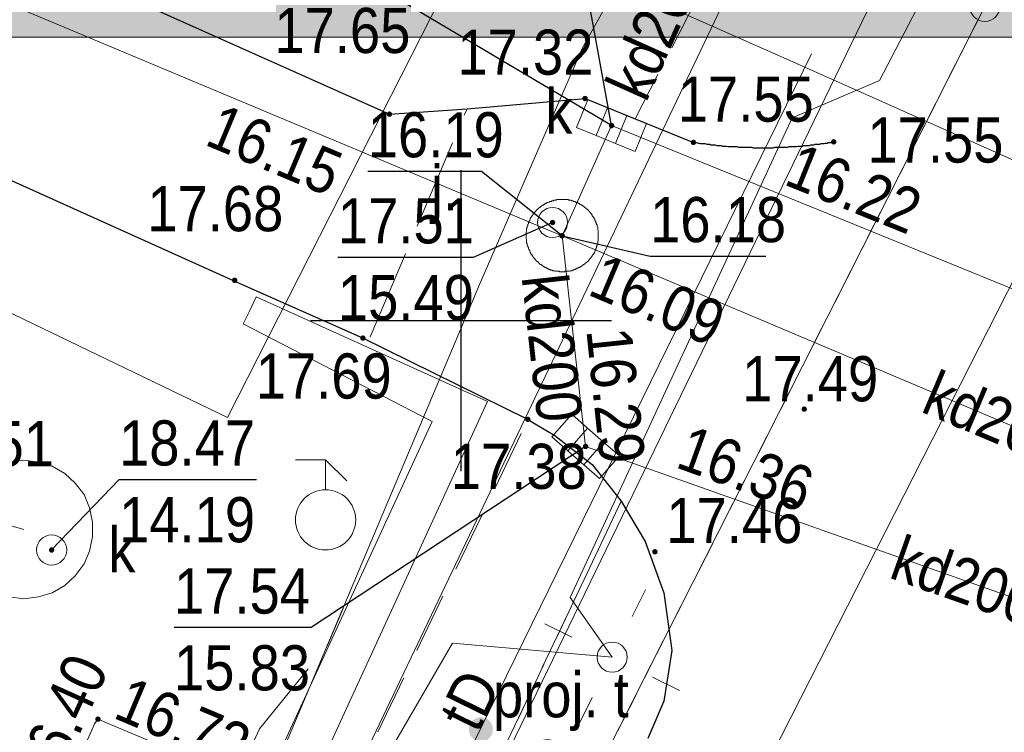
# Model space of a CAD drawing. Header units: metres. Extents: x 6530877 to 6534102, y 6042175 to 6045327.
# Tile 45 of 76: x 6532943 to 6532959, y 6044193 to 6044205. Entities that reach past the tile are written whole.
import ezdxf
from ezdxf.enums import TextEntityAlignment as Align

# ---------------------------------------------------------------- set-up
doc = ezdxf.new("R2010")
doc.units = ezdxf.units.M
doc.header["$MEASUREMENT"] = 0
for name, pattern in [('1.0_0.5', [1.5, 1, -0.5]), ('1.5_0.5', [2, 1.5, -0.5]), ('219-500', [0]), ('egug-500', [1, 0.5, -0.5])]:
    doc.linetypes.add(name, pattern=pattern)
doc.layers.get('0').update_dxf_attribs({"color": 2, "linetype": 'CONTINUOUS', "lineweight": 5})
for name, color, linetype in [('202-punkt graniczny', 7, 'CONTINUOUS'), ('218-kontur użytku gruntowego', 7, 'CONTINUOUS'), ('219-działka ewidencyjna', 7, 'CONTINUOUS'), ('chodnik', 7, 'CONTINUOUS'), ('drzewo liściaste', 7, 'CONTINUOUS'), ('jezdnia', 7, 'CONTINUOUS'), ('jezdnia-Atr17', 7, 'CONTINUOUS'), ('komora podziemna', 7, 'CONTINUOUS'), ('kratka ściekowa', 7, 'CONTINUOUS'), ('krawężnik', 7, 'CONTINUOUS'), ('latarnia', 7, 'CONTINUOUS'), ('pikieta sztuczna', 7, 'CONTINUOUS'), ('pikieta sztuczna-Atr2', 7, 'CONTINUOUS'), ('przewód ciepłowniczy', 7, 'CONTINUOUS'), ('przewód elektroenergetyczny podziemny', 7, 'CONTINUOUS'), ('przewód elektroenergetyczny podziemny - ob. projektowany', 7, 'CONTINUOUS'), ('przewód gazowy', 7, 'CONTINUOUS'), ('przewód kanalizacyjny', 7, 'CONTINUOUS'), ('przewód kanalizacyjny-Atr1', 7, 'CONTINUOUS'), ('przewód telekomunikacyjny podziemny', 7, 'CONTINUOUS'), ('przewód telekomunikacyjny podziemny-Atr1', 7, 'CONTINUOUS'), ('przewód wodociągowy', 7, 'CONTINUOUS'), ('Ramki i opis wydruku', 7, 'CONTINUOUS'), ('rzędna', 7, 'CONTINUOUS'), ('rzędna-Atr2', 7, 'CONTINUOUS'), ('rzędna-Atr3', 7, 'CONTINUOUS'), ('słup przewodów napowietrznych', 7, 'CONTINUOUS'), ('telekomunikacyjne urządzenie techniczne - ob. projektowany', 7, 'CONTINUOUS'), ('telekomunikacyjne urządzenie techniczne - ob. projektowany-Atr17', 7, 'CONTINUOUS'), ('trawnik', 7, 'CONTINUOUS'), ('Wstawianie ramki sekcyjnej z opisem', 7, 'CONTINUOUS'), ('właz do komory lub kanału - okrągły', 7, 'CONTINUOUS'), ('właz do komory lub kanału - okrągły-Atr17', 7, 'CONTINUOUS'), ('zdrój uliczny', 7, 'CONTINUOUS'), ('ściana oporowa (linia)', 7, 'CONTINUOUS')]:
    doc.layers.add(name, color=color, linetype=linetype)
doc.styles.get("Standard").update_dxf_attribs({"font": 'Working1250', "width": 0.75})
doc.linetypes.add('otdn_500', pattern='A,5,0,[21,ksztalty.shx,S=0.5,R=0,X=-1,Y=0]', length=5)

# ---------------------------------------------------------------- blocks, each defined once
blk = doc.blocks.new('202')
at = {"color": 0, "linetype": 'Continuous', "lineweight": 0}
blk.add_circle((0, 0), 0.25, dxfattribs=at)
blk = doc.blocks.new('PW01')
at = {"linetype": 'Continuous', "lineweight": 13}
h = blk.add_hatch(color=0, dxfattribs=at)
edge = h.paths.add_edge_path()
edge.add_arc((0, 0), 0.045, 0, 360)
blk = doc.blocks.new('US05')
at = {"color": 0, "linetype": 'Continuous', "lineweight": 13}
for p, q in [((-0.525, -0.25), (-0.525, 0.25)), ((-0.525, 0.25), (-0.175, 0.25)), ((-0.175, -0.25), (-0.175, 0.25)), ((-0.175, 0.25), (0.175, 0.25)), ((0.175, -0.25), (0.175, 0.25)), ((0.175, 0.25), (0.525, 0.25)), ((0.525, -0.25), (0.525, 0.25)), ((-0.525, -0.25), (-0.175, -0.25)), ((-0.175, -0.25), (0.175, -0.25)), ((0.175, -0.25), (0.525, -0.25))]:
    blk.add_line(p, q, dxfattribs=at)
blk = doc.blocks.new('US22')
at = {"color": 0, "linetype": 'Continuous', "lineweight": 13}
blk.add_circle((0, 0), 0.25, dxfattribs=at)
blk = doc.blocks.new('US28')
at = {"color": 0, "linetype": 'Continuous', "lineweight": 13}
for p, q in [((0, 1), (-0.5, 1)), ((0, 0.5), (0, 1)), ((0, 1), (0.353, 0.647))]:
    blk.add_line(p, q, dxfattribs=at)
blk.add_circle((0, 0), 0.5, dxfattribs=at)
blk = doc.blocks.new('SM01')
at = {"color": 0, "linetype": 'Continuous', "lineweight": 13}
for p, q in [((-0.53, 0.531), (-0.883, 0.884)), ((0.531, 0.531), (0.884, 0.884)), ((-0.53, -0.53), (-0.883, -0.883)), ((0.531, -0.53), (0.884, -0.883))]:
    blk.add_line(p, q, dxfattribs=at)
blk.add_circle((0, 0), 0.25, dxfattribs=at)
blk = doc.blocks.new('US15')
at = {"color": 0, "linetype": 'Continuous', "lineweight": 13}
blk.add_circle((0, 0), 0.25, dxfattribs=at)
blk = doc.blocks.new('OP021')
at = {"linetype": 'Continuous', "lineweight": 13}
h = blk.add_hatch(color=0, dxfattribs=at)
edge = h.paths.add_edge_path()
edge.add_arc((0, 0), 0.05, 0, 360)
at = {"color": 0, "linetype": 'Continuous', "lineweight": 13}
for centre, start, end in [((0, 0.4), 49.272, 130.728), ((-0.38, 0.124), 121.308, 202.548), ((0.38, 0.124), 337.452, 58.692), ((-0.235, -0.324), 193.221, 274.871), ((0.235, -0.324), 265.129, 346.779)]:
    blk.add_arc(centre, 0.4, start, end, dxfattribs=at)
blk = doc.blocks.new('US25')
at = {"linetype": 'Continuous', "lineweight": 0}
h = blk.add_hatch(color=0, dxfattribs=at)
edge = h.paths.add_edge_path()
edge.add_arc((0, 0), 0.2, 0, 360)
blk = doc.blocks.new('RAMKA500K')
at = {"color": 0}
for p, q in [((150, 197.5), (150, 202.5)), ((147.5, 200), (152.5, 200))]:
    blk.add_line(p, q, dxfattribs=at)

msp = doc.modelspace()

# ---------------------------------------------------------------- hatches: boundary and pattern name
at = {"layer": 'Ramki i opis wydruku', "linetype": 'Continuous', "lineweight": 13}
msp.add_hatch(color=255, dxfattribs=at).paths.add_polyline_path([(6532806.27, 6044204.71), (6533221.77, 6044204.71), (6533221.77, 6044239.71), (6532806.27, 6044239.71)])

# ---------------------------------------------------------------- linework, layer by layer
at = {"layer": '218-kontur użytku gruntowego', "color": 3, "linetype": 'egug-500', "lineweight": 18, "flags": 128}
for points in [[(6532950.42, 6044188.88), (6532958.7, 6044205.22)], [(6532958.7, 6044205.22), (6532950.42, 6044188.88)]]:
    msp.add_lwpolyline(points, dxfattribs=at)
at = {"layer": '219-działka ewidencyjna', "color": 3, "linetype": '219-500', "lineweight": 18, "flags": 128}
msp.add_lwpolyline([(6532950.42, 6044188.88), (6532958.7, 6044205.22)], dxfattribs=at)
at = {"layer": 'chodnik', "color": 7, "linetype": '1.0_0.5', "lineweight": 18, "flags": 128}
for points in [[(6532893.72, 6044209.45), (6532893.31, 6044208.46), (6532910.82, 6044200.82), (6532944.42, 6044185.46), (6532945.26, 6044186.1), (6532947.89, 6044191.65), (6532951.11, 6044198.36)], [(6532955.33, 6044208.09), (6532952.89, 6044203.35)], [(6532952.66, 6044197), (6532946.99, 6044185.04), (6532948.65, 6044184.21)]]:
    msp.add_lwpolyline(points, dxfattribs=at)
at = {"layer": 'jezdnia', "color": 7, "linetype": '1.5_0.5', "lineweight": 18, "flags": 128}
msp.add_lwpolyline([(6532948.49, 6044199.73), (6532950.1, 6044203.52)], dxfattribs=at)
at = {"layer": 'komora podziemna', "color": 34, "linetype": 'Continuous', "lineweight": 18, "flags": 128}
msp.add_lwpolyline([(6532951.16, 6044201.12), (6532951.15, 6044201.13), (6532951.15, 6044201.14), (6532951.14, 6044201.15), (6532951.14, 6044201.16), (6532951.14, 6044201.17), (6532951.13, 6044201.17), (6532951.13, 6044201.18), (6532951.12, 6044201.19), (6532951.12, 6044201.2), (6532951.12, 6044201.21), (6532951.12, 6044201.22), (6532951.11, 6044201.22), (6532951.11, 6044201.23), (6532951.11, 6044201.24), (6532951.1, 6044201.25), (6532951.1, 6044201.26), (6532951.1, 6044201.27), (6532951.1, 6044201.28), (6532951.09, 6044201.29), (6532951.09, 6044201.3), (6532951.09, 6044201.31), (6532951.09, 6044201.32), (6532951.09, 6044201.33), (6532951.09, 6044201.34), (6532951.09, 6044201.35), (6532951.08, 6044201.36), (6532951.08, 6044201.37), (6532951.08, 6044201.38), (6532951.08, 6044201.39), (6532951.08, 6044201.4), (6532951.08, 6044201.41), (6532951.08, 6044201.42), (6532951.08, 6044201.43), (6532951.08, 6044201.44), (6532951.08, 6044201.45), (6532951.08, 6044201.46), (6532951.08, 6044201.47), (6532951.09, 6044201.48), (6532951.09, 6044201.49), (6532951.09, 6044201.5), (6532951.09, 6044201.51), (6532951.09, 6044201.52), (6532951.09, 6044201.53), (6532951.1, 6044201.54), (6532951.1, 6044201.55), (6532951.1, 6044201.56), (6532951.1, 6044201.57), (6532951.11, 6044201.58), (6532951.11, 6044201.59), (6532951.11, 6044201.6), (6532951.12, 6044201.61), (6532951.12, 6044201.62), (6532951.12, 6044201.63), (6532951.13, 6044201.64), (6532951.13, 6044201.65), (6532951.13, 6044201.66), (6532951.14, 6044201.66), (6532951.14, 6044201.67), (6532951.15, 6044201.68), (6532951.15, 6044201.69), (6532951.15, 6044201.7), (6532951.16, 6044201.71), (6532951.16, 6044201.72), (6532951.17, 6044201.72), (6532951.17, 6044201.73), (6532951.18, 6044201.74), (6532951.18, 6044201.75), (6532951.19, 6044201.75), (6532951.19, 6044201.76), (6532951.2, 6044201.76), (6532951.2, 6044201.77), (6532951.2, 6044201.78), (6532951.21, 6044201.78), (6532951.21, 6044201.79), (6532951.22, 6044201.79), (6532951.22, 6044201.8), (6532951.23, 6044201.8), (6532951.23, 6044201.81), (6532951.24, 6044201.82), (6532951.25, 6044201.83), (6532951.26, 6044201.84), (6532951.27, 6044201.85), (6532951.28, 6044201.86), (6532951.29, 6044201.87), (6532951.3, 6044201.88), (6532951.31, 6044201.88), (6532951.32, 6044201.89), (6532951.33, 6044201.9), (6532951.34, 6044201.9), (6532951.34, 6044201.91), (6532951.35, 6044201.91), (6532951.35, 6044201.92), (6532951.36, 6044201.92), (6532951.37, 6044201.92), (6532951.37, 6044201.93), (6532951.38, 6044201.93), (6532951.39, 6044201.94), (6532951.4, 6044201.94), (6532951.41, 6044201.95), (6532951.42, 6044201.95), (6532951.43, 6044201.96), (6532951.44, 6044201.96), (6532951.45, 6044201.97), (6532951.46, 6044201.97), (6532951.47, 6044201.97), (6532951.47, 6044201.98), (6532951.48, 6044201.98), (6532951.49, 6044201.98), (6532951.5, 6044201.98), (6532951.5, 6044201.99), (6532951.51, 6044201.99), (6532951.52, 6044201.99), (6532951.53, 6044201.99), (6532951.54, 6044202), (6532951.55, 6044202), (6532951.56, 6044202), (6532951.57, 6044202), (6532951.58, 6044202), (6532951.59, 6044202.01), (6532951.6, 6044202.01), (6532951.61, 6044202.01), (6532951.62, 6044202.01), (6532951.63, 6044202.01), (6532951.64, 6044202.01), (6532951.65, 6044202.01), (6532951.66, 6044202.01), (6532951.67, 6044202.01), (6532951.68, 6044202.01), (6532951.69, 6044202.01), (6532951.7, 6044202.01), (6532951.71, 6044202.01), (6532951.72, 6044202.01), (6532951.73, 6044202.01), (6532951.74, 6044202.01), (6532951.75, 6044202.01), (6532951.76, 6044202.01), (6532951.77, 6044202.01), (6532951.78, 6044202.01), (6532951.79, 6044202), (6532951.8, 6044202), (6532951.81, 6044202), (6532951.82, 6044202), (6532951.83, 6044202), (6532951.83, 6044201.99), (6532951.84, 6044201.99), (6532951.85, 6044201.99), (6532951.86, 6044201.99), (6532951.87, 6044201.98), (6532951.88, 6044201.98), (6532951.89, 6044201.98), (6532951.9, 6044201.97), (6532951.91, 6044201.97), (6532951.92, 6044201.96), (6532951.93, 6044201.96), (6532951.94, 6044201.96), (6532951.94, 6044201.95), (6532951.95, 6044201.95), (6532951.96, 6044201.95), (6532951.96, 6044201.94), (6532951.97, 6044201.94), (6532951.98, 6044201.93), (6532951.99, 6044201.93), (6532952, 6044201.92), (6532952.01, 6044201.92), (6532952.02, 6044201.91), (6532952.03, 6044201.9), (6532952.04, 6044201.9), (6532952.04, 6044201.89), (6532952.05, 6044201.89), (6532952.05, 6044201.88), (6532952.06, 6044201.88), (6532952.07, 6044201.87), (6532952.08, 6044201.87), (6532952.08, 6044201.86), (6532952.09, 6044201.86), (6532952.09, 6044201.85), (6532952.1, 6044201.85), (6532952.1, 6044201.84), (6532952.11, 6044201.84), (6532952.11, 6044201.83), (6532952.12, 6044201.83), (6532952.12, 6044201.82), (6532952.13, 6044201.82), (6532952.13, 6044201.81), (6532952.14, 6044201.8), (6532952.15, 6044201.79), (6532952.16, 6044201.78), (6532952.16, 6044201.77), (6532952.17, 6044201.77), (6532952.17, 6044201.76), (6532952.18, 6044201.75), (6532952.18, 6044201.74), (6532952.19, 6044201.73), (6532952.2, 6044201.72), (6532952.2, 6044201.71), (6532952.21, 6044201.71), (6532952.21, 6044201.7), (6532952.21, 6044201.69), (6532952.22, 6044201.69), (6532952.22, 6044201.68), (6532952.22, 6044201.67), (6532952.23, 6044201.67), (6532952.23, 6044201.66), (6532952.23, 6044201.65), (6532952.24, 6044201.64), (6532952.24, 6044201.63), (6532952.24, 6044201.62), (6532952.25, 6044201.62), (6532952.25, 6044201.61), (6532952.25, 6044201.6), (6532952.26, 6044201.59), (6532952.26, 6044201.58), (6532952.26, 6044201.57), (6532952.26, 6044201.56), (6532952.27, 6044201.55), (6532952.27, 6044201.54), (6532952.27, 6044201.53), (6532952.27, 6044201.52), (6532952.27, 6044201.51), (6532952.28, 6044201.5), (6532952.28, 6044201.49), (6532952.28, 6044201.48), (6532952.28, 6044201.47), (6532952.28, 6044201.46), (6532952.28, 6044201.45), (6532952.28, 6044201.44), (6532952.28, 6044201.43), (6532952.28, 6044201.42), (6532952.28, 6044201.41), (6532952.28, 6044201.4), (6532952.28, 6044201.39), (6532952.28, 6044201.38), (6532952.28, 6044201.37), (6532952.28, 6044201.36), (6532952.28, 6044201.35), (6532952.28, 6044201.34), (6532952.28, 6044201.33), (6532952.28, 6044201.32), (6532952.27, 6044201.32), (6532952.27, 6044201.31), (6532952.27, 6044201.3), (6532952.27, 6044201.29), (6532952.27, 6044201.28), (6532952.26, 6044201.27), (6532952.26, 6044201.26), (6532952.26, 6044201.25), (6532952.26, 6044201.24), (6532952.25, 6044201.24), (6532952.25, 6044201.23), (6532952.25, 6044201.22), (6532952.25, 6044201.21), (6532952.24, 6044201.2), (6532952.24, 6044201.19), (6532952.24, 6044201.18), (6532952.23, 6044201.18), (6532952.23, 6044201.17), (6532952.23, 6044201.16), (6532952.22, 6044201.16), (6532952.22, 6044201.15), (6532952.22, 6044201.14), (6532952.21, 6044201.13), (6532952.21, 6044201.12), (6532952.2, 6044201.11), (6532952.2, 6044201.1), (6532952.19, 6044201.1), (6532952.19, 6044201.09), (6532952.18, 6044201.09), (6532952.18, 6044201.08), (6532952.18, 6044201.07), (6532952.17, 6044201.07), (6532952.17, 6044201.06), (6532952.16, 6044201.06), (6532952.16, 6044201.05), (6532952.15, 6044201.04), (6532952.15, 6044201.03), (6532952.14, 6044201.03), (6532952.14, 6044201.02), (6532952.13, 6044201.02), (6532952.13, 6044201.01), (6532952.12, 6044201.01), (6532952.12, 6044201), (6532952.11, 6044200.99), (6532952.1, 6044200.98), (6532952.09, 6044200.97), (6532952.08, 6044200.96), (6532952.07, 6044200.96), (6532952.06, 6044200.95), (6532952.05, 6044200.94), (6532952.04, 6044200.93), (6532952.03, 6044200.93), (6532952.03, 6044200.92), (6532952.02, 6044200.92), (6532952.01, 6044200.91), (6532952, 6044200.91), (6532952, 6044200.9), (6532951.99, 6044200.9), (6532951.98, 6044200.89), (6532951.97, 6044200.89), (6532951.96, 6044200.88), (6532951.95, 6044200.88), (6532951.94, 6044200.87), (6532951.93, 6044200.87), (6532951.92, 6044200.86), (6532951.91, 6044200.86), (6532951.9, 6044200.86), (6532951.9, 6044200.85), (6532951.89, 6044200.85), (6532951.88, 6044200.85), (6532951.87, 6044200.84), (6532951.86, 6044200.84), (6532951.85, 6044200.84), (6532951.84, 6044200.83), (6532951.83, 6044200.83), (6532951.82, 6044200.83), (6532951.81, 6044200.83), (6532951.8, 6044200.82), (6532951.79, 6044200.82), (6532951.78, 6044200.82), (6532951.77, 6044200.82), (6532951.76, 6044200.82), (6532951.75, 6044200.82), (6532951.74, 6044200.82), (6532951.73, 6044200.82), (6532951.72, 6044200.81), (6532951.71, 6044200.81), (6532951.7, 6044200.81), (6532951.69, 6044200.81), (6532951.68, 6044200.81), (6532951.67, 6044200.81), (6532951.66, 6044200.81), (6532951.65, 6044200.81), (6532951.64, 6044200.81), (6532951.63, 6044200.82), (6532951.62, 6044200.82), (6532951.61, 6044200.82), (6532951.6, 6044200.82), (6532951.59, 6044200.82), (6532951.58, 6044200.82), (6532951.57, 6044200.82), (6532951.56, 6044200.83), (6532951.55, 6044200.83), (6532951.54, 6044200.83), (6532951.53, 6044200.83), (6532951.52, 6044200.83), (6532951.52, 6044200.84), (6532951.51, 6044200.84), (6532951.5, 6044200.84), (6532951.49, 6044200.84), (6532951.48, 6044200.85), (6532951.47, 6044200.85), (6532951.46, 6044200.85), (6532951.46, 6044200.86), (6532951.45, 6044200.86), (6532951.44, 6044200.86), (6532951.43, 6044200.87), (6532951.42, 6044200.87), (6532951.41, 6044200.88), (6532951.4, 6044200.88), (6532951.4, 6044200.89), (6532951.39, 6044200.89), (6532951.38, 6044200.89), (6532951.38, 6044200.9), (6532951.37, 6044200.9), (6532951.36, 6044200.91), (6532951.35, 6044200.91), (6532951.34, 6044200.92), (6532951.33, 6044200.93), (6532951.32, 6044200.93), (6532951.31, 6044200.94), (6532951.3, 6044200.95), (6532951.29, 6044200.96), (6532951.28, 6044200.97), (6532951.27, 6044200.98), (6532951.26, 6044200.98), (6532951.26, 6044200.99), (6532951.25, 6044200.99), (6532951.25, 6044201), (6532951.24, 6044201), (6532951.24, 6044201.01), (6532951.23, 6044201.01), (6532951.23, 6044201.02), (6532951.22, 6044201.03), (6532951.22, 6044201.04), (6532951.21, 6044201.04), (6532951.21, 6044201.05), (6532951.2, 6044201.05), (6532951.2, 6044201.06), (6532951.19, 6044201.06), (6532951.19, 6044201.07), (6532951.18, 6044201.08), (6532951.18, 6044201.09), (6532951.17, 6044201.1), (6532951.16, 6044201.11)], close=True, dxfattribs=at)
msp.add_lwpolyline([(6532942.5, 6044197.65), (6532942.74, 6044197.68), (6532942.98, 6044197.65), (6532943.21, 6044197.58), (6532943.42, 6044197.46), (6532943.59, 6044197.3), (6532943.74, 6044197.11), (6532943.83, 6044196.89), (6532943.88, 6044196.65), (6532943.88, 6044196.41), (6532943.83, 6044196.17), (6532943.74, 6044195.96), (6532943.59, 6044195.76), (6532943.42, 6044195.6), (6532943.21, 6044195.48), (6532942.98, 6044195.41), (6532942.74, 6044195.38), (6532942.5, 6044195.41)], dxfattribs=at)
at = {"layer": 'krawężnik', "color": 7, "linetype": 'Continuous', "lineweight": 25, "flags": 128}
for points in [[(6532912.58, 6044225.81), (6532912.78, 6044219.68), (6532926.28, 6044213.56), (6532928.11, 6044212.72), (6532933.58, 6044210.29), (6532935.41, 6044209.46), (6532940.86, 6044207), (6532942.69, 6044206.17), (6532948.81, 6044203.43), (6532950.1, 6044203.52), (6532952.06, 6044203.69), (6532952.89, 6044203.35), (6532953.86, 6044202.96)], [(6532948.37, 6044199.71), (6532946.27, 6044200.64), (6532937.08, 6044204.78)], [(6532953.86, 6044202.96), (6532953.89, 6044202.96), (6532953.91, 6044202.96), (6532953.94, 6044202.95), (6532953.96, 6044202.95), (6532953.98, 6044202.94), (6532954.01, 6044202.94), (6532954.03, 6044202.94), (6532954.05, 6044202.94), (6532954.08, 6044202.93), (6532954.1, 6044202.93), (6532954.13, 6044202.93), (6532954.15, 6044202.92), (6532954.17, 6044202.92), (6532954.2, 6044202.92), (6532954.22, 6044202.92), (6532954.25, 6044202.91), (6532954.27, 6044202.91), (6532954.29, 6044202.91), (6532954.32, 6044202.91), (6532954.34, 6044202.9), (6532954.37, 6044202.9), (6532954.39, 6044202.9), (6532954.41, 6044202.9), (6532954.44, 6044202.89), (6532954.46, 6044202.89), (6532954.49, 6044202.89), (6532954.51, 6044202.89), (6532954.53, 6044202.89), (6532954.56, 6044202.89), (6532954.58, 6044202.89), (6532954.61, 6044202.88), (6532954.63, 6044202.88), (6532954.66, 6044202.88), (6532954.68, 6044202.88), (6532954.7, 6044202.88), (6532954.73, 6044202.88), (6532954.75, 6044202.88), (6532954.78, 6044202.88), (6532954.8, 6044202.88), (6532954.82, 6044202.88), (6532954.85, 6044202.87), (6532954.87, 6044202.87), (6532954.9, 6044202.87), (6532954.92, 6044202.87), (6532954.94, 6044202.87), (6532954.97, 6044202.87), (6532954.99, 6044202.87), (6532955.02, 6044202.87), (6532955.04, 6044202.87), (6532955.07, 6044202.87), (6532955.09, 6044202.87), (6532955.11, 6044202.87), (6532955.14, 6044202.87), (6532955.16, 6044202.87), (6532955.19, 6044202.87), (6532955.21, 6044202.88), (6532955.23, 6044202.88), (6532955.26, 6044202.88), (6532955.28, 6044202.88), (6532955.31, 6044202.88), (6532955.33, 6044202.88), (6532955.35, 6044202.88), (6532955.38, 6044202.88), (6532955.4, 6044202.88), (6532955.43, 6044202.88), (6532955.45, 6044202.89), (6532955.48, 6044202.89), (6532955.5, 6044202.89), (6532955.52, 6044202.89), (6532955.55, 6044202.89), (6532955.57, 6044202.89), (6532955.6, 6044202.9), (6532955.62, 6044202.9), (6532955.64, 6044202.9), (6532955.67, 6044202.9), (6532955.69, 6044202.91), (6532955.72, 6044202.91), (6532955.74, 6044202.91), (6532955.76, 6044202.91), (6532955.79, 6044202.91), (6532955.81, 6044202.92), (6532955.84, 6044202.92), (6532955.86, 6044202.92), (6532955.88, 6044202.93), (6532955.91, 6044202.93), (6532955.93, 6044202.93), (6532955.96, 6044202.93), (6532955.98, 6044202.94), (6532956, 6044202.94), (6532956.03, 6044202.94), (6532956.05, 6044202.95), (6532956.08, 6044202.95), (6532956.1, 6044202.96), (6532956.12, 6044202.96), (6532956.15, 6044202.96), (6532956.17, 6044202.97), (6532956.19, 6044202.97)], [(6532951.11, 6044198.36), (6532948.37, 6044199.71)], [(6532951.11, 6044198.36), (6532951.56, 6044198.09), (6532952.18, 6044197.61), (6532952.66, 6044197), (6532953.06, 6044196.33), (6532953.37, 6044195.48), (6532953.5, 6044194.52), (6532953.37, 6044193.68), (6532953.1, 6044193.06)]]:
    msp.add_lwpolyline(points, dxfattribs=at)
at = {"layer": 'przewód ciepłowniczy', "color": 212, "linetype": 'Continuous', "lineweight": 18, "flags": 128}
msp.add_lwpolyline([(6532965.32, 6044237.52), (6532965.82, 6044237.16), (6532946.12, 6044198.39), (6532940.1, 6044201.29), (6532937.98, 6044196.47)], dxfattribs=at)
at = {"layer": 'przewód elektroenergetyczny podziemny', "color": 1, "linetype": 'Continuous', "lineweight": 18, "flags": 128}
for points in [[(6532979.45, 6044261.69), (6532980.34, 6044261.42), (6532982.17, 6044260.93), (6532983.53, 6044260.57), (6532984.42, 6044260.13), (6532984.88, 6044259.44), (6532984.92, 6044258.81), (6532970.5, 6044230), (6532956.95, 6044203.99), (6532955.5, 6044203.37), (6532951.81, 6044195.4), (6532952.51, 6044194.41)], [(6532828.33, 6044237.79), (6532856.48, 6044224.19), (6532882.65, 6044210.7), (6532913.2, 6044196.93), (6532937.52, 6044186.18), (6532943.44, 6044183.58), (6532949.86, 6044194.64), (6532952.51, 6044194.41)], [(6532935.02, 6044126.15), (6532932.35, 6044127.04), (6532926.74, 6044129.61), (6532926.44, 6044129.89), (6532926.37, 6044130.15), (6532926.51, 6044131.08), (6532928.2, 6044138.4), (6532929.99, 6044143.82), (6532930.99, 6044146.93), (6532934.58, 6044157.09), (6532935.75, 6044161.21), (6532936.36, 6044165.38), (6532936.48, 6044168.09), (6532936.87, 6044169.73), (6532937.34, 6044171.1), (6532939.63, 6044175.76), (6532941.39, 6044179.46), (6532950.29, 6044200.56), (6532952.01, 6044204.52), (6532953.51, 6044207.22)]]:
    msp.add_lwpolyline(points, dxfattribs=at)
at = {"layer": 'przewód elektroenergetyczny podziemny - ob. projektowany', "color": 1, "linetype": '1.5_0.5', "lineweight": 18, "flags": 128}
msp.add_lwpolyline([(6532943.23, 6044183.84), (6532942.93, 6044184.87), (6532946.65, 6044193.22), (6532947.79, 6044194.62), (6532948.04, 6044195.22)], dxfattribs=at)
at = {"layer": 'przewód gazowy', "color": 52, "linetype": 'Continuous', "lineweight": 18, "flags": 128}
for points in [[(6532921.91, 6044118.07), (6532929.71, 6044144.76), (6532938.05, 6044172.51), (6532940.87, 6044171.69), (6532949.84, 6044190.9), (6532970.21, 6044232.92), (6532971.74, 6044234.22), (6532985.06, 6044261.22), (6532988.66, 6044269), (6532984.62, 6044272.86), (6532986.44, 6044277.21)], [(6532939.72, 6044183.94), (6532941.1, 6044187.06), (6532943.78, 6044193), (6532943.91, 6044193.3), (6532943.97, 6044193.38), (6532945.63, 6044192.68), (6532948.44, 6044191.41), (6532948.83, 6044191.24)]]:
    msp.add_lwpolyline(points, dxfattribs=at)
at = {"layer": 'przewód kanalizacyjny', "color": 34, "linetype": 'Continuous', "lineweight": 18, "flags": 128}
for points in [[(6532924.2, 6044216.14), (6532937.98, 6044207.15), (6532951.68, 6044201.41), (6532963.72, 6044196.32)], [(6532951.68, 6044201.41), (6532952.5, 6044203.24)], [(6532964.73, 6044198.26), (6532952.5, 6044203.24)], [(6532952.07, 6044197.91), (6532951.68, 6044201.41)], [(6532962.67, 6044194.16), (6532952.07, 6044197.91)], [(6532939.62, 6044195.64), (6532940.31, 6044196.88), (6532941.18, 6044196.98), (6532942.74, 6044196.53)]]:
    msp.add_lwpolyline(points, dxfattribs=at)
at = {"layer": 'przewód telekomunikacyjny podziemny', "color": 30, "linetype": 'Continuous', "lineweight": 18, "flags": 128}
for points in [[(6532910.04, 6044200.69), (6532919.75, 6044220.13), (6532955.46, 6044204.32), (6532966.43, 6044199.43), (6532998.21, 6044260.91)], [(6532955.82, 6044204.43), (6532935.98, 6044163.97), (6532931.22, 6044147.36), (6532930.68, 6044147.09)]]:
    msp.add_lwpolyline(points, dxfattribs=at)
at = {"layer": 'przewód wodociągowy', "color": 5, "linetype": 'Continuous', "lineweight": 18, "flags": 128}
for points in [[(6532533.3, 6044384.26), (6532607.13, 6044346.77), (6532662.6, 6044317.43), (6532691.38, 6044301.95), (6532709.52, 6044292.22), (6532721.01, 6044285.74), (6532758.98, 6044265.35), (6532774.32, 6044257.11), (6532807.3, 6044238.82), (6532818.96, 6044233.08), (6532843.35, 6044221.57), (6532874.95, 6044206.72), (6532935.97, 6044178.21), (6532945.46, 6044173.7), (6532973.77, 6044229.39), (6532975.98, 6044232.59), (6532990.74, 6044263), (6532991.16, 6044263.95), (6532991.27, 6044264.21)], [(6532988.26, 6044270.71), (6532987.12, 6044268.49), (6532969.9, 6044234.99), (6532967.92, 6044233.72), (6532940.61, 6044176.47)]]:
    msp.add_lwpolyline(points, dxfattribs=at)
at = {"layer": 'Ramki i opis wydruku', "color": 7, "linetype": 'Continuous', "lineweight": 13, "flags": 128}
for points in [[(6532806.27, 6044204.71), (6533221.77, 6044204.71), (6533221.77, 6044239.71), (6532806.27, 6044239.71)], [(6532806.32, 6043947.71), (6533221.72, 6043947.71), (6533221.72, 6044204.71), (6532806.32, 6044204.71)]]:
    msp.add_lwpolyline(points, close=True, dxfattribs=at)
at = {"layer": 'rzędna-Atr2', "color": 7, "flags": 128}
for points in [[(6532952.5, 6044203.24), (6532951.94, 6044206.32), (6532949.663, 6044206.32)], [(6532952.5, 6044203.24), (6532948.93, 6044205.36), (6532946.722, 6044205.36)], [(6532951.68, 6044201.41), (6532950.34, 6044202.48), (6532948.451, 6044202.48)], [(6532951.52, 6044201.63), (6532950.2, 6044201.05), (6532947.955, 6044201.05)], [(6532951.68, 6044201.41), (6532953.14, 6044201.07), (6532955.061, 6044201.07)], [(6532952.07, 6044197.91), (6532947.51, 6044194.9), (6532945.233, 6044194.9)], [(6532943.2, 6044196.19), (6532944.32, 6044197.36), (6532946.602, 6044197.36)]]:
    msp.add_lwpolyline(points, dxfattribs=at)
at = {"layer": 'trawnik', "color": 7, "linetype": '1.0_0.5', "lineweight": 18, "flags": 128}
msp.add_lwpolyline([(6532946.99, 6044185.04), (6532948.65, 6044184.21), (6532948.72, 6044184.32), (6532953.1, 6044193.06), (6532953.37, 6044193.68), (6532953.5, 6044194.52), (6532953.37, 6044195.48), (6532953.06, 6044196.33), (6532952.66, 6044197)], close=True, dxfattribs=at)
at = {"layer": 'Wstawianie ramki sekcyjnej z opisem', "color": 7, "linetype": 'Continuous', "lineweight": 13, "flags": 128}
for points in [[(6532950, 6044197.5), (6532950, 6044202.5)], [(6532947.5, 6044200), (6532952.5, 6044200)]]:
    msp.add_lwpolyline(points, dxfattribs=at)
at = {"layer": 'ściana oporowa (linia)', "color": 0, "linetype": 'otdn_500', "lineweight": 18}
for p, q in [((6532946.5985, 6044200.3953), (6532946.49, 6044200.17)), ((6532950.4417, 6044198.6562), (6532946.5985, 6044200.3953)), ((6532944.4131, 6044185.5392), (6532950.4417, 6044198.6562))]:
    msp.add_line(p, q, dxfattribs=at)
at = {"layer": 'ściana oporowa (linia)', "color": 0, "lineweight": 18}
for p, q in [((6532946.3815, 6044199.9447), (6532946.49, 6044200.17)), ((6532949.5184, 6044198.3238), (6532946.3815, 6044199.9447)), ((6532944.0669, 6044186.4808), (6532949.5184, 6044198.3238))]:
    msp.add_line(p, q, dxfattribs=at)

# ---------------------------------------------------------------- block references
at = {"layer": '202-punkt graniczny', "color": 3, "linetype": 'Continuous', "lineweight": 18}
msp.add_blockref('202', (6532958.7, 6044205.22), dxfattribs=at)
at = {"layer": 'drzewo liściaste', "color": 94, "linetype": 'Continuous', "lineweight": 18, "rotation": 302.097}
msp.add_blockref('OP021', (6532951.53, 6044192.25), dxfattribs=at)
at = {"layer": 'kratka ściekowa', "color": 34, "linetype": 'Continuous', "lineweight": 18}
for p, rotation in [((6532952.5, 6044203.24), 337.9150000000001), ((6532952.07, 6044197.91), 318.838)]:
    msp.add_blockref('US05', p, dxfattribs=dict(at, rotation=rotation))
at = {"layer": 'latarnia', "color": 7, "linetype": 'Continuous', "lineweight": 18, "rotation": 18.631}
msp.add_blockref('SM01', (6532952.51, 6044194.41), dxfattribs=at)
at = {"layer": 'pikieta sztuczna', "color": 7, "linetype": 'Continuous', "lineweight": 13}
for p in [(6532952.06, 6044203.69), (6532948.81, 6044203.43), (6532953.86, 6044202.96), (6532956.19, 6044202.97), (6532946.24, 6044200.67), (6532948.37, 6044199.71), (6532955.7, 6044198.53), (6532951.11, 6044198.36), (6532953.22, 6044196.16)]:
    msp.add_blockref('PW01', p, dxfattribs=at)
at = {"layer": 'rzędna', "color": 34, "linetype": 'Continuous', "lineweight": 18}
for p, rotation in [((6532952.5, 6044203.24), 66.762), ((6532952.5, 6044203.24), 337.9150000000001), ((6532952.5, 6044203.24), 337.9649999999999), ((6532951.68, 6044201.41), 246.757), ((6532951.68, 6044201.41), 157.844), ((6532951.68, 6044201.41), 158.058), ((6532951.68, 6044201.41), 96.751), ((6532952.07, 6044197.91), 318.838), ((6532952.07, 6044197.91), 340.987), ((6532952.07, 6044197.91), 96.751)]:
    msp.add_blockref('PW01', p, dxfattribs=dict(at, rotation=rotation))
for p in [(6532951.52, 6044201.63), (6532943.2, 6044196.19)]:
    msp.add_blockref('PW01', p, dxfattribs=at)
at = {"layer": 'rzędna', "color": 52, "linetype": 'Continuous', "lineweight": 18}
msp.add_blockref('PW01', (6532943.97, 6044193.38), dxfattribs=at)
at = {"layer": 'słup przewodów napowietrznych', "color": 7, "linetype": 'Continuous', "lineweight": 18}
msp.add_blockref('US15', (6532952.51, 6044194.41), dxfattribs=at)
at = {"layer": 'telekomunikacyjne urządzenie techniczne - ob. projektowany', "color": 30, "linetype": 'Continuous', "lineweight": 18}
msp.add_blockref('US25', (6532950.33, 6044193.21), dxfattribs=at)
at = {"layer": 'Wstawianie ramki sekcyjnej z opisem', "color": 7, "linetype": 'Continuous', "lineweight": 13}
msp.add_blockref('RAMKA500K', (6532800, 6044000), dxfattribs=at)
at = {"layer": 'właz do komory lub kanału - okrągły', "color": 7, "linetype": 'Continuous', "lineweight": 18}
for p in [(6532951.52, 6044201.63), (6532943.2, 6044196.19)]:
    msp.add_blockref('US22', p, dxfattribs=at)
at = {"layer": 'zdrój uliczny', "color": 7, "linetype": 'Continuous', "lineweight": 18}
msp.add_blockref('US28', (6532947.75, 6044196.69), dxfattribs=at)

# ---------------------------------------------------------------- texts
at = {"layer": 'jezdnia-Atr17', "color": 7, "width": 0.9}
msp.add_text('j.', height=0.75, dxfattribs=at).set_placement((6532949.5, 6044201.83))
at = {"layer": 'pikieta sztuczna-Atr2', "color": 7, "width": 0.9}
for s, p in [('17.65', (6532946.9, 6044204.22)), ('17.32', (6532949.94, 6044203.86)), ('17.55', (6532953.6, 6044203.08)), ('17.55', (6532956.75, 6044202.4)), ('17.68', (6532944.79, 6044201.26)), ('17.69', (6532946.59, 6044198.48)), ('17.38', (6532949.83, 6044196.98)), ('17.46', (6532953.41, 6044196.08))]:
    msp.add_text(s, height=0.75, dxfattribs=at).set_placement(p, align=Align.BOTTOM_LEFT)
for s, p in [('17.49', (6532954.67, 6044198.66)), ('18.51', (6532940.98, 6044197.58))]:
    msp.add_text(s, height=0.75, dxfattribs=at).set_placement(p)
at = {"layer": 'przewód kanalizacyjny-Atr1', "color": 34, "width": 0.9}
for rotation, p in [(65.863, (6532952.73, 6044203.76)), (-22.917, (6532957.76, 6044198.84)), (-19.482, (6532957.21, 6044196.09))]:
    msp.add_text('kd200', height=0.75, rotation=rotation, dxfattribs=at).set_placement(p, align=Align.MIDDLE_LEFT)
msp.add_text('kd200', height=0.75, rotation=-83.642, dxfattribs=at).set_placement((6532951.75, 6044200.81), align=Align.TOP_LEFT)
at = {"layer": 'przewód telekomunikacyjny podziemny-Atr1', "color": 30, "width": 0.9}
msp.add_text('tD', height=0.75, rotation=63.878, dxfattribs=at).set_placement((6532950.28, 6044193.13))
at = {"layer": 'rzędna-Atr2', "color": 34, "width": 0.9}
for s, rotation, p in [('16.15', -22.733, (6532945.72, 6044202.93)), ('16.22', 337.965, (6532955.34, 6044202.27)), ('16.09', 337.039, (6532952.08, 6044200.44)), ('16.29', -83.991, (6532952.08, 6044199.84)), ('16.36', 340.187, (6532953.54, 6044197.57))]:
    msp.add_text(s, height=0.75, rotation=rotation, dxfattribs=at).set_placement(p)
for s, p in [('16.19', (6532948.451, 6044202.488)), ('17.51', (6532947.955, 6044201.058)), ('16.18', (6532953.14, 6044201.078)), ('18.47', (6532944.32, 6044197.368)), ('17.54', (6532945.233, 6044194.908))]:
    msp.add_text(s, height=0.75, dxfattribs=at).set_placement(p, align=Align.BOTTOM_LEFT)
at = {"layer": 'rzędna-Atr2', "color": 40, "width": 0.9}
for s, rotation, p in [('16.40', 65.716, (6532943.23, 6044192.16)), ('16.72', 337.135, (6532944.2, 6044193.41))]:
    msp.add_text(s, height=0.75, rotation=rotation, dxfattribs=at).set_placement(p)
at = {"layer": 'rzędna-Atr3', "color": 34, "width": 0.9}
for s, p in [('15.49', (6532947.955, 6044199.782)), ('14.19', (6532944.32, 6044196.093)), ('15.83', (6532945.233, 6044193.633))]:
    msp.add_text(s, height=0.75, dxfattribs=at).set_placement(p, align=Align.BOTTOM_LEFT)
at = {"layer": 'telekomunikacyjne urządzenie techniczne - ob. projektowany-Atr17', "color": 30, "width": 0.9}
msp.add_text('proj. t', height=0.75, dxfattribs=at).set_placement((6532950.53, 6044193.41))
at = {"layer": 'właz do komory lub kanału - okrągły-Atr17', "color": 7, "width": 0.9}
msp.add_text('k', height=0.75, dxfattribs=at).set_placement((6532951.4, 6044202.88), align=Align.BOTTOM_LEFT)
msp.add_text('k', height=0.75, dxfattribs=at).set_placement((6532944.14, 6044195.82))

doc.saveas('drawing.dxf')
